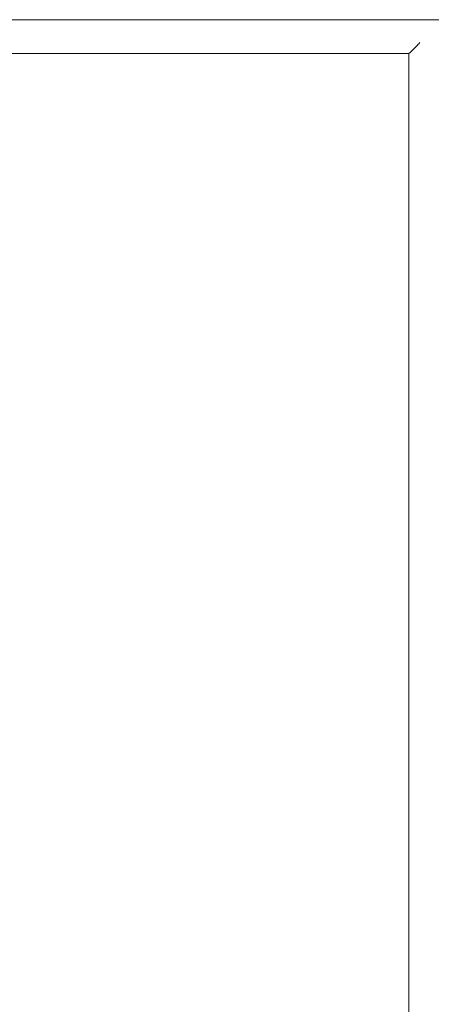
# Model space of a CAD drawing. Header units: millimetres. Extents: x -281 to 121694, y -16481 to 65128.
# Tile 231 of 256: x 17510 to 17851, y 48469 to 49284. Entities that reach past the tile are written whole.
import ezdxf

# ---------------------------------------------------------------- set-up
doc = ezdxf.new("R2010")
doc.units = ezdxf.units.MM
doc.layers.add('A--L$01A__Algemeen', color=7, linetype='Continuous', lineweight=5)
doc.layers.add('A--L82__LosseGebruikersInvent', color=1, linetype='Continuous', lineweight=5)

# ---------------------------------------------------------------- blocks, each defined once
blk = doc.blocks.new('NLRS_82_FU_UN_spoekbak_gen_kad - spoelbak dxbxh 900x1200x957-V392-L_80_ 13')
at = {"layer": 'A--L$01A__Algemeen'}
for p, q in [((-600, 322.68), (-600, -577.32)), ((-579.27, 301.94), (-573.73, 296.41)), ((572, 294.68), (-572, 294.68)), ((-572, 294.68), (-572, -549.32)), ((-572, 294.68), (-572, -549.32)), ((-572, 294.68), (0, 294.68)), ((572, 294.68), (0, 294.68))]:
    blk.add_line(p, q, dxfattribs=at)
for points in [[(-581.04, 303.71), (-580.81, 303.49), (-580.38, 303.06), (-579.77, 302.45), (-579.43, 302.1), (-579.27, 301.94)], [(-573.73, 296.41), (-573.58, 296.26), (-573.24, 295.91), (-572.64, 295.32), (-572.22, 294.89), (-572, 294.68)]]:
    blk.add_open_spline(points, degree=3, dxfattribs=at)

msp = doc.modelspace()

# ---------------------------------------------------------------- block references
at = {"layer": 'A--L82__LosseGebruikersInvent', "rotation": 270.0000000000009}
msp.add_blockref('NLRS_82_FU_UN_spoekbak_gen_kad - spoelbak dxbxh 900x1200x957-V392-L_80_ 13', (17537.32, 48684.25), dxfattribs=at)

doc.saveas('drawing.dxf')
